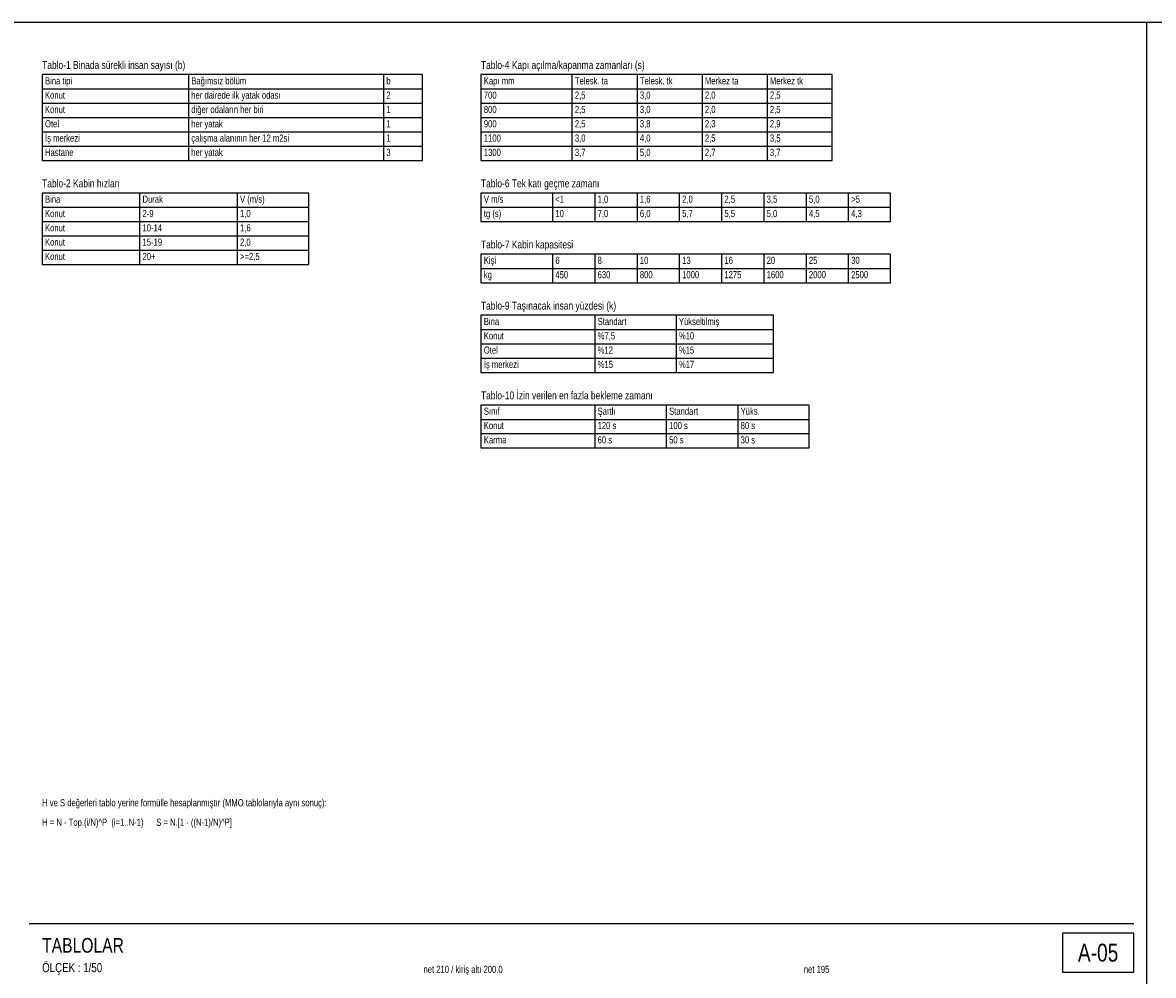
# Model space of a CAD drawing. Header units: centimetres. Extents: x 0 to 12476, y -30 to 2970.
# Tile 8 of 26: x 3436 to 5176, y 1505 to 2970. Entities that reach past the tile are written whole.
import ezdxf
from ezdxf.enums import TextEntityAlignment as Align

# ---------------------------------------------------------------- set-up
doc = ezdxf.new("R2010")
doc.units = ezdxf.units.CM
for name, color, linetype in [('ASN-ANTET', 4, 'Continuous'), ('ASN-BASLIK', 5, 'Continuous'), ('ASN-CERCEVE', 7, 'Continuous'), ('ASN-OLCU', 3, 'Continuous'), ('ASN-TABLO', 4, 'Continuous'), ('ASN-YAZI', 4, 'Continuous')]:
    doc.layers.add(name, color=color, linetype=linetype)

msp = doc.modelspace()

# ---------------------------------------------------------------- linework, layer by layer
at = {"layer": 'ASN-ANTET'}
msp.add_line((3446.5, 1585), (5145.7, 1585), dxfattribs=at)
msp.add_lwpolyline([(5035.7, 1510), (5145.7, 1510), (5145.7, 1570), (5035.7, 1570)], close=True, dxfattribs=at)
at = {"layer": 'ASN-CERCEVE'}
msp.add_line((5165.7, 0), (5165.7, 2970), dxfattribs=at)
for points in [[(0, 0), (12475.8, 0), (12475.8, 2970), (0, 2970)], [(100, 0), (12450.8, 0), (12450.8, 2970), (100, 2970)]]:
    msp.add_lwpolyline(points, close=True, dxfattribs=at)
at = {"layer": 'ASN-TABLO'}
for p, q in [((3691.5, 2890), (3691.5, 2758)), ((3991.5, 2890), (3991.5, 2758)), ((4281.5, 2890), (4281.5, 2758)), ((4381.5, 2890), (4381.5, 2758)), ((4481.5, 2890), (4481.5, 2758)), ((4581.5, 2890), (4581.5, 2758)), ((3466.5, 2868), (4051.5, 2868)), ((4141.5, 2868), (4681.5, 2868)), ((3466.5, 2846), (4051.5, 2846)), ((4141.5, 2846), (4681.5, 2846)), ((3466.5, 2824), (4051.5, 2824)), ((4141.5, 2824), (4681.5, 2824)), ((3466.5, 2802), (4051.5, 2802)), ((4141.5, 2802), (4681.5, 2802)), ((3466.5, 2780), (4051.5, 2780)), ((4141.5, 2780), (4681.5, 2780)), ((3616.5, 2708), (3616.5, 2598)), ((3766.5, 2708), (3766.5, 2598)), ((4251.5, 2708), (4251.5, 2664)), ((4316.5, 2708), (4316.5, 2664)), ((4381.5, 2708), (4381.5, 2664)), ((4446.5, 2708), (4446.5, 2664)), ((4511.5, 2708), (4511.5, 2664)), ((4576.5, 2708), (4576.5, 2664)), ((4641.5, 2708), (4641.5, 2664)), ((4706.5, 2708), (4706.5, 2664)), ((3466.5, 2686), (3876.5, 2686)), ((4141.5, 2686), (4771.5, 2686)), ((3466.5, 2664), (3876.5, 2664)), ((3466.5, 2642), (3876.5, 2642)), ((3466.5, 2620), (3876.5, 2620)), ((4251.5, 2614), (4251.5, 2570)), ((4316.5, 2614), (4316.5, 2570)), ((4381.5, 2614), (4381.5, 2570)), ((4446.5, 2614), (4446.5, 2570)), ((4511.5, 2614), (4511.5, 2570)), ((4576.5, 2614), (4576.5, 2570)), ((4641.5, 2614), (4641.5, 2570)), ((4706.5, 2614), (4706.5, 2570)), ((4141.5, 2592), (4771.5, 2592)), ((4316.5, 2520), (4316.5, 2432)), ((4441.5, 2520), (4441.5, 2432)), ((4141.5, 2498), (4591.5, 2498)), ((4141.5, 2476), (4591.5, 2476)), ((4141.5, 2454), (4591.5, 2454)), ((4316.5, 2382), (4316.5, 2316)), ((4426.5, 2382), (4426.5, 2316)), ((4536.5, 2382), (4536.5, 2316)), ((4141.5, 2360), (4646.5, 2360)), ((4141.5, 2338), (4646.5, 2338))]:
    msp.add_line(p, q, dxfattribs=at)
for points in [[(3466.5, 2758), (4051.5, 2758), (4051.5, 2890), (3466.5, 2890)], [(4141.5, 2758), (4681.5, 2758), (4681.5, 2890), (4141.5, 2890)], [(3466.5, 2598), (3876.5, 2598), (3876.5, 2708), (3466.5, 2708)], [(4141.5, 2664), (4771.5, 2664), (4771.5, 2708), (4141.5, 2708)], [(4141.5, 2570), (4771.5, 2570), (4771.5, 2614), (4141.5, 2614)], [(4141.5, 2432), (4591.5, 2432), (4591.5, 2520), (4141.5, 2520)], [(4141.5, 2316), (4646.5, 2316), (4646.5, 2382), (4141.5, 2382)]]:
    msp.add_lwpolyline(points, close=True, dxfattribs=at)

# ---------------------------------------------------------------- texts
at = {"layer": 'ASN-ANTET', "width": 0.8}
msp.add_text('A-05', height=27.5, dxfattribs=at).set_placement((5090.7, 1540), align=Align.MIDDLE_CENTER)
msp.add_text('ÖLÇEK : 1/50', height=14, dxfattribs=at).set_placement((3466.5, 1510))
at = {"layer": 'ASN-BASLIK', "width": 0.8}
for s, height, p in [('Tablo-1 Binada sürekli insan sayısı (b)', 12.1, (3466.5, 2898.8)), ('Tablo-4 Kapı açılma/kapanma zamanları (s)', 12.1, (4141.5, 2898.8)), ('Bağımsız bölüm', 11, (3695.9, 2875)), ('Kapı mm', 11, (4145.9, 2875)), ('Bina tipi', 11, (3470.9, 2875)), ('b', 11, (3995.9, 2875)), ('Telesk. ta', 11, (4285.9, 2875)), ('Telesk. tk', 11, (4385.9, 2875)), ('Merkez ta', 11, (4485.9, 2875)), ('Merkez tk', 11, (4585.9, 2875)), ('Tablo-2 Kabin hızları', 12.1, (3466.5, 2716.8)), ('Tablo-6 Tek katı geçme zamanı', 12.1, (4141.5, 2716.8)), ('Bina', 11, (3470.9, 2693)), ('Durak', 11, (3620.9, 2693)), ('V (m/s)', 11, (3770.9, 2693)), ('V m/s', 11, (4145.9, 2693)), ('<1', 11, (4255.9, 2693)), ('1,0', 11, (4320.9, 2693)), ('1,6', 11, (4385.9, 2693)), ('2,0', 11, (4450.9, 2693)), ('2,5', 11, (4515.9, 2693)), ('3,5', 11, (4580.9, 2693)), ('5,0', 11, (4645.9, 2693)), ('>5', 11, (4710.9, 2693)), ('Tablo-7 Kabin kapasitesi', 12.1, (4141.5, 2622.8)), ('Kişi', 11, (4145.9, 2599)), ('6', 11, (4255.9, 2599)), ('8', 11, (4320.9, 2599)), ('10', 11, (4385.9, 2599)), ('13', 11, (4450.9, 2599)), ('16', 11, (4515.9, 2599)), ('20', 11, (4580.9, 2599)), ('25', 11, (4645.9, 2599)), ('30', 11, (4710.9, 2599)), ('Tablo-9 Taşınacak insan yüzdesi (k)', 12.1, (4141.5, 2528.8)), ('Bina', 11, (4145.9, 2505)), ('Standart', 11, (4320.9, 2505)), ('Yükseltilmiş', 11, (4445.9, 2505)), ('Tablo-10 İzin verilen en fazla bekleme zamanı', 12.1, (4141.5, 2390.8)), ('Sınıf', 11, (4145.9, 2367)), ('Şartlı', 11, (4320.9, 2367)), ('Standart', 11, (4430.9, 2367)), ('Yüks.', 11, (4540.9, 2367)), ('TABLOLAR', 22.5, (3466.5, 1540))]:
    msp.add_text(s, height=height, dxfattribs=at).set_placement(p)
at = {"layer": 'ASN-OLCU', "width": 0.8}
for s, p in [('net 210 / kiriş altı 200.0', (4114, 1505.5)), ('net 195', (4657.7, 1505.5))]:
    msp.add_text(s, height=11, dxfattribs=at).set_placement(p, align=Align.BOTTOM_CENTER)
at = {"layer": 'ASN-TABLO', "width": 0.8}
for s, p in [('Konut', (3470.9, 2853)), ('her dairede ilk yatak odası', (3695.9, 2853)), ('2', (3995.9, 2853)), ('700', (4145.9, 2853)), ('2,5', (4285.9, 2853)), ('3,0', (4385.9, 2853)), ('2,0', (4485.9, 2853)), ('2,5', (4585.9, 2853)), ('Konut', (3470.9, 2831)), ('diğer odaların her biri', (3695.9, 2831)), ('1', (3995.9, 2831)), ('800', (4145.9, 2831)), ('2,5', (4285.9, 2831)), ('3,0', (4385.9, 2831)), ('2,0', (4485.9, 2831)), ('2,5', (4585.9, 2831)), ('Otel', (3470.9, 2809)), ('her yatak', (3695.9, 2809)), ('1', (3995.9, 2809)), ('900', (4145.9, 2809)), ('2,5', (4285.9, 2809)), ('3,8', (4385.9, 2809)), ('2,3', (4485.9, 2809)), ('2,9', (4585.9, 2809)), ('İş merkezi', (3470.9, 2787)), ('çalışma alanının her 12 m2si', (3695.9, 2787)), ('1', (3995.9, 2787)), ('1100', (4145.9, 2787)), ('3,0', (4285.9, 2787)), ('4,0', (4385.9, 2787)), ('2,5', (4485.9, 2787)), ('3,5', (4585.9, 2787)), ('Hastane', (3470.9, 2765)), ('her yatak', (3695.9, 2765)), ('3', (3995.9, 2765)), ('1300', (4145.9, 2765)), ('3,7', (4285.9, 2765)), ('5,0', (4385.9, 2765)), ('2,7', (4485.9, 2765)), ('3,7', (4585.9, 2765)), ('Konut', (3470.9, 2671)), ('2-9', (3620.9, 2671)), ('1,0', (3770.9, 2671)), ('tg (s)', (4145.9, 2671)), ('10', (4255.9, 2671)), ('7,0', (4320.9, 2671)), ('6,0', (4385.9, 2671)), ('5,7', (4450.9, 2671)), ('5,5', (4515.9, 2671)), ('5,0', (4580.9, 2671)), ('4,5', (4645.9, 2671)), ('4,3', (4710.9, 2671)), ('Konut', (3470.9, 2649)), ('10-14', (3620.9, 2649)), ('1,6', (3770.9, 2649)), ('Konut', (3470.9, 2627)), ('15-19', (3620.9, 2627)), ('2,0', (3770.9, 2627)), ('Konut', (3470.9, 2605)), ('20+', (3620.9, 2605)), ('>=2,5', (3770.9, 2605)), ('kg', (4145.9, 2577)), ('450', (4255.9, 2577)), ('630', (4320.9, 2577)), ('800', (4385.9, 2577)), ('1000', (4450.9, 2577)), ('1275', (4515.9, 2577)), ('1600', (4580.9, 2577)), ('2000', (4645.9, 2577)), ('2500', (4710.9, 2577)), ('Konut', (4145.9, 2483)), ('%7,5', (4320.9, 2483)), ('%10', (4445.9, 2483)), ('Otel', (4145.9, 2461)), ('%12', (4320.9, 2461)), ('%15', (4445.9, 2461)), ('İş merkezi', (4145.9, 2439)), ('%15', (4320.9, 2439)), ('%17', (4445.9, 2439)), ('Konut', (4145.9, 2345)), ('120 s', (4320.9, 2345)), ('100 s', (4430.9, 2345)), ('80 s', (4540.9, 2345)), ('Karma', (4145.9, 2323)), ('60 s', (4320.9, 2323)), ('50 s', (4430.9, 2323)), ('30 s', (4540.9, 2323))]:
    msp.add_text(s, height=11, dxfattribs=at).set_placement(p)
at = {"layer": 'ASN-YAZI', "width": 0.8}
for s, p in [('H ve S değerleri tablo yerine formülle hesaplanmıştır (MMO tablolarıyla aynı sonuç):', (3466.5, 1765)), ('H = N - Top.(i/N)^ P  (i=1..N-1)      S = N.[1 - ((N-1)/N)^ P]', (3466.5, 1735))]:
    msp.add_text(s, height=11, dxfattribs=at).set_placement(p)

doc.saveas('drawing.dxf')
